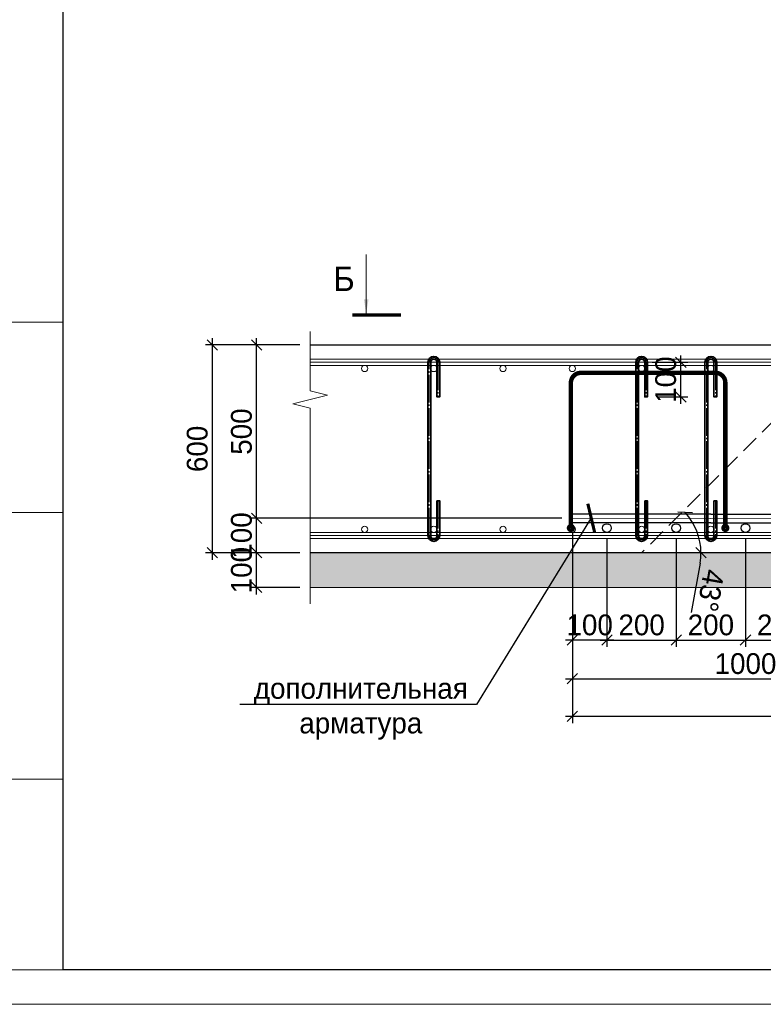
# Model space of a CAD drawing. Header units: millimetres. Extents: x -33345 to 4712671, y -3392 to 121473.
# Tile 56 of 256: x 444661 to 455398, y 44501 to 58716. Entities that reach past the tile are written whole.
import ezdxf
from ezdxf import colors
from ezdxf.entities.mleader import LeaderData, LeaderLine
from ezdxf.math import Vec2, Vec3

# ---------------------------------------------------------------- set-up
doc = ezdxf.new("R2010")
doc.units = ezdxf.units.MM
doc.linetypes.add('DASHED', pattern=[19.05, 12.7, -6.35])
doc.linetypes.add('ГОСТ 2.303 5', pattern=[24, 20, -1.5, 1, -1.5])
doc.layers.add('_линия', color=7, linetype='Continuous')
doc.layers.add('СПДС_РАЗМЕРЫ', color=7, linetype='Continuous')
for name, color, linetype, lineweight in [('Lina', 7, 'Continuous', 20), ('w-hatch', 7, 'Continuous', 0), ('w-line', 7, 'Continuous', 0), ('w-Армирования', 172, 'Continuous', 30), ('w-выноски', 7, 'Continuous', 0), ('СПДС_w-ось', 4, 'Continuous', 0)]:
    doc.layers.add(name, color=color, linetype=linetype, lineweight=lineweight)
doc.styles.add('ISO', font='isocpeui.ttf')
doc.styles.get("Standard").update_dxf_attribs({"font": 'arial.ttf'})
doc.styles.add('Times New Roman', font='times.ttf')
doc.styles.add('X-U-RW-01$0$StyleROMANS', font='GOTHIC.TTF')
doc.dimstyles.new('М100', dxfattribs={"dimscale": 100, "dimtxt": 3, "dimasz": 1.5, "dimexe": 1, "dimexo": 1.5, "dimgap": 0.6, "dimtad": 1, "dimdec": 0, "dimtxsty": 'Standard', "dimblk": 'OBLIQUE', "dimcen": 2.5, "dimdle": 1, "dimadec": 0, "dimazin": 0, "dimtfac": 1, "dimtdec": 0, "dimtmove": 0, "dimatfit": 3, "dimldrblk": 'OBLIQUE', "dimfxl": 1.25, "dimarcsym": 0})

# ---------------------------------------------------------------- blocks, each defined once
blk = doc.blocks.new('awe4tD')
at = {"layer": 'Lina', "ltscale": 10}
for p, q in [((-44312815, 22744228), (-44314815, 22744228)), ((-44312815, 22741478), (-44314135, 22741478)), ((-44312815, 22737628), (-44314135, 22737628))]:
    blk.add_line(p, q, dxfattribs=at)
blk.add_lwpolyline([(-44239015, 22734378), (-44314815, 22734378), (-44314815, 22776378), (-44239015, 22776378)], close=True, dxfattribs=at)
at = {"layer": 'Lina', "lineweight": 30, "ltscale": 10}
blk.add_lwpolyline([(-44239515, 22734878), (-44312815, 22734878), (-44312815, 22775878), (-44239515, 22775878)], close=True, dxfattribs=at)
at = {"layer": 'Lina', "ltscale": 10}
blk.add_lwpolyline([(-44312815, 22734878), (-44314135, 22734878), (-44314135, 22744228)], dxfattribs=at)
at = {"layer": 'Lina', "ltscale": 10, "char_height": 330, "attachment_point": 1, "rotation": 90, "style": 'Times New Roman'}
for s, insert, width in [('Взам. инв. N', (-44314047, 22741499), 2670.44), ('Подпись и дата', (-44314062, 22737939), 3220.15), ('Инв. N подл.', (-44314039, 22734997), 2670.44)]:
    blk.add_mtext(s, dxfattribs=dict(at, insert=insert, width=width))
blk = doc.blocks.new('_Oblique')
at = {"color": 0, "linetype": 'ByBlock', "lineweight": -2}
blk.add_line((-0.5, -0.5), (0.5, 0.5), dxfattribs=at)
blk = doc.blocks.new('*D3131')
at = {"layer": 'Defpoints', "color": 0, "ltscale": 4, "transparency": 16777216}
for p in [(453641, 53770), (454207, 53770), (453726, 53270)]:
    blk.add_point(p, dxfattribs=at)
at = {"layer": 'СПДС_РАЗМЕРЫ', "color": 0, "lineweight": -2, "ltscale": 4, "transparency": 16777216}
for p, q in [((453791, 53770), (454307, 53770)), ((454207, 53170), (454207, 53870)), ((453876, 53270), (454307, 53270))]:
    blk.add_line(p, q, dxfattribs=at)
at = {"layer": 'СПДС_РАЗМЕРЫ', "color": 0, "lineweight": -2, "ltscale": 4, "transparency": 16777216, "xscale": 150, "yscale": 150, "zscale": 150}
for p, rotation in [((454207, 53770), 90), ((454207, 53270), 270)]:
    blk.add_blockref('_Oblique', p, dxfattribs=dict(at, rotation=rotation))
at = {"layer": 'СПДС_РАЗМЕРЫ', "color": 0, "ltscale": 4, "transparency": 16777216, "insert": (453990, 53520), "char_height": 300, "attachment_point": 5, "rotation": 90, "style": 'X-U-RW-01$0$StyleROMANS'}
blk.add_mtext('100', dxfattribs=at)
blk = doc.blocks.new('*D1835')
at = {"layer": 'Defpoints', "color": 0, "ltscale": 4, "transparency": 16777216}
for p in [(448081, 51020), (448855, 51020), (448855, 50520)]:
    blk.add_point(p, dxfattribs=at)
at = {"layer": 'СПДС_РАЗМЕРЫ', "color": 0, "lineweight": -2, "ltscale": 4, "transparency": 16777216}
for p, q in [((448081, 50420), (448081, 51120)), ((448705, 51020), (447981, 51020)), ((448705, 50520), (447981, 50520))]:
    blk.add_line(p, q, dxfattribs=at)
at = {"layer": 'СПДС_РАЗМЕРЫ', "color": 0, "lineweight": -2, "ltscale": 4, "transparency": 16777216, "xscale": 150, "yscale": 150, "zscale": 150}
for p, rotation in [((448081, 51020), 90), ((448081, 50520), 270)]:
    blk.add_blockref('_Oblique', p, dxfattribs=dict(at, rotation=rotation))
at = {"layer": 'СПДС_РАЗМЕРЫ', "color": 0, "ltscale": 4, "transparency": 16777216, "insert": (447864, 50770), "char_height": 300, "attachment_point": 5, "rotation": 90, "style": 'X-U-RW-01$0$StyleROMANS'}
blk.add_mtext('100', dxfattribs=at)
blk = doc.blocks.new('*D1836')
at = {"layer": 'Defpoints', "color": 0, "ltscale": 4, "transparency": 16777216}
for p in [(448081, 51519), (452641, 51519), (448855, 51020)]:
    blk.add_point(p, dxfattribs=at)
at = {"layer": 'СПДС_РАЗМЕРЫ', "color": 0, "lineweight": -2, "ltscale": 4, "transparency": 16777216}
for p, q in [((448081, 50920), (448081, 51619)), ((452491, 51519), (447981, 51519)), ((448705, 51020), (447981, 51020))]:
    blk.add_line(p, q, dxfattribs=at)
at = {"layer": 'СПДС_РАЗМЕРЫ', "color": 0, "lineweight": -2, "ltscale": 4, "transparency": 16777216, "xscale": 150, "yscale": 150, "zscale": 150}
for p, rotation in [((448081, 51519), 90), ((448081, 51020), 270)]:
    blk.add_blockref('_Oblique', p, dxfattribs=dict(at, rotation=rotation))
at = {"layer": 'СПДС_РАЗМЕРЫ', "color": 0, "ltscale": 4, "transparency": 16777216, "insert": (447864, 51270), "char_height": 300, "attachment_point": 5, "rotation": 90, "style": 'X-U-RW-01$0$StyleROMANS'}
blk.add_mtext('100', dxfattribs=at)
blk = doc.blocks.new('*D1837')
at = {"layer": 'Defpoints', "color": 0, "ltscale": 4, "transparency": 16777216}
for p in [(448081, 54020), (448855, 54020), (452641, 51519)]:
    blk.add_point(p, dxfattribs=at)
at = {"layer": 'СПДС_РАЗМЕРЫ', "color": 0, "lineweight": -2, "ltscale": 4, "transparency": 16777216}
for p, q in [((448705, 54020), (447981, 54020)), ((448081, 51419), (448081, 54120)), ((452491, 51519), (447981, 51519))]:
    blk.add_line(p, q, dxfattribs=at)
at = {"layer": 'СПДС_РАЗМЕРЫ', "color": 0, "lineweight": -2, "ltscale": 4, "transparency": 16777216, "xscale": 150, "yscale": 150, "zscale": 150}
for p, rotation in [((448081, 54020), 90), ((448081, 51519), 270)]:
    blk.add_blockref('_Oblique', p, dxfattribs=dict(at, rotation=rotation))
at = {"layer": 'СПДС_РАЗМЕРЫ', "color": 0, "ltscale": 4, "transparency": 16777216, "insert": (447864, 52770), "char_height": 300, "attachment_point": 5, "rotation": 90, "style": 'X-U-RW-01$0$StyleROMANS'}
blk.add_mtext('500', dxfattribs=at)
blk = doc.blocks.new('*D3132')
at = {"layer": 'Defpoints', "color": 0, "ltscale": 4, "transparency": 16777216}
for p in [(447444, 54020), (448855, 54020), (448855, 51020)]:
    blk.add_point(p, dxfattribs=at)
at = {"layer": 'СПДС_РАЗМЕРЫ', "color": 0, "lineweight": -2, "ltscale": 4, "transparency": 16777216}
for p, q in [((448705, 54020), (447344, 54020)), ((447444, 50920), (447444, 54120)), ((448705, 51020), (447344, 51020))]:
    blk.add_line(p, q, dxfattribs=at)
at = {"layer": 'СПДС_РАЗМЕРЫ', "color": 0, "lineweight": -2, "ltscale": 4, "transparency": 16777216, "xscale": 150, "yscale": 150, "zscale": 150}
for p, rotation in [((447444, 54020), 90), ((447444, 51020), 270)]:
    blk.add_blockref('_Oblique', p, dxfattribs=dict(at, rotation=rotation))
at = {"layer": 'СПДС_РАЗМЕРЫ', "color": 0, "ltscale": 4, "transparency": 16777216, "insert": (447226, 52520), "char_height": 300, "attachment_point": 5, "rotation": 90, "style": 'X-U-RW-01$0$StyleROMANS'}
blk.add_mtext('600', dxfattribs=at)
blk = doc.blocks.new('*D1838')
at = {"layer": 'Defpoints', "color": 0, "ltscale": 4, "transparency": 16777216}
for p in [(453141, 51378), (454141, 51378), (454141, 49760)]:
    blk.add_point(p, dxfattribs=at)
at = {"layer": 'СПДС_РАЗМЕРЫ', "color": 0, "lineweight": -2, "ltscale": 4, "transparency": 16777216}
for p, q in [((453141, 51228), (453141, 49660)), ((454141, 51228), (454141, 49660)), ((453041, 49760), (454241, 49760))]:
    blk.add_line(p, q, dxfattribs=at)
at = {"layer": 'СПДС_РАЗМЕРЫ', "color": 0, "lineweight": -2, "ltscale": 4, "transparency": 16777216, "xscale": 150, "yscale": 150, "zscale": 150, "rotation": 180}
blk.add_blockref('_Oblique', (453141, 49760), dxfattribs=at)
at = {"layer": 'СПДС_РАЗМЕРЫ', "color": 0, "lineweight": -2, "ltscale": 4, "transparency": 16777216, "xscale": 150, "yscale": 150, "zscale": 150}
blk.add_blockref('_Oblique', (454141, 49760), dxfattribs=at)
at = {"layer": 'СПДС_РАЗМЕРЫ', "color": 0, "ltscale": 4, "transparency": 16777216, "insert": (453641, 49977), "char_height": 300, "attachment_point": 5, "style": 'X-U-RW-01$0$StyleROMANS'}
blk.add_mtext('200', dxfattribs=at)
blk = doc.blocks.new('*D1839')
at = {"layer": 'Defpoints', "color": 0, "ltscale": 4, "transparency": 16777216}
for p in [(454141, 51378), (455141, 51378), (455141, 49760)]:
    blk.add_point(p, dxfattribs=at)
at = {"layer": 'СПДС_РАЗМЕРЫ', "color": 0, "lineweight": -2, "ltscale": 4, "transparency": 16777216}
for p, q in [((454141, 51228), (454141, 49660)), ((455141, 51228), (455141, 49660)), ((454041, 49760), (455241, 49760))]:
    blk.add_line(p, q, dxfattribs=at)
at = {"layer": 'СПДС_РАЗМЕРЫ', "color": 0, "lineweight": -2, "ltscale": 4, "transparency": 16777216, "xscale": 150, "yscale": 150, "zscale": 150, "rotation": 180}
blk.add_blockref('_Oblique', (454141, 49760), dxfattribs=at)
at = {"layer": 'СПДС_РАЗМЕРЫ', "color": 0, "lineweight": -2, "ltscale": 4, "transparency": 16777216, "xscale": 150, "yscale": 150, "zscale": 150}
blk.add_blockref('_Oblique', (455141, 49760), dxfattribs=at)
at = {"layer": 'СПДС_РАЗМЕРЫ', "color": 0, "ltscale": 4, "transparency": 16777216, "insert": (454641, 49977), "char_height": 300, "attachment_point": 5, "style": 'X-U-RW-01$0$StyleROMANS'}
blk.add_mtext('200', dxfattribs=at)
blk = doc.blocks.new('*D1840')
at = {"layer": 'Defpoints', "color": 0, "ltscale": 4, "transparency": 16777216}
for p in [(455141, 51378), (456141, 51378), (456141, 49760)]:
    blk.add_point(p, dxfattribs=at)
at = {"layer": 'СПДС_РАЗМЕРЫ', "color": 0, "lineweight": -2, "ltscale": 4, "transparency": 16777216}
for p, q in [((455141, 51228), (455141, 49660)), ((456141, 51228), (456141, 49660)), ((455041, 49760), (456241, 49760))]:
    blk.add_line(p, q, dxfattribs=at)
at = {"layer": 'СПДС_РАЗМЕРЫ', "color": 0, "lineweight": -2, "ltscale": 4, "transparency": 16777216, "xscale": 150, "yscale": 150, "zscale": 150, "rotation": 180}
blk.add_blockref('_Oblique', (455141, 49760), dxfattribs=at)
at = {"layer": 'СПДС_РАЗМЕРЫ', "color": 0, "lineweight": -2, "ltscale": 4, "transparency": 16777216, "xscale": 150, "yscale": 150, "zscale": 150}
blk.add_blockref('_Oblique', (456141, 49760), dxfattribs=at)
at = {"layer": 'СПДС_РАЗМЕРЫ', "color": 0, "ltscale": 4, "transparency": 16777216, "insert": (455641, 49977), "char_height": 300, "attachment_point": 5, "style": 'X-U-RW-01$0$StyleROMANS'}
blk.add_mtext('200', dxfattribs=at)
blk = doc.blocks.new('*D1847')
at = {"layer": 'Defpoints', "color": 0, "ltscale": 4, "transparency": 16777216}
for p in [(452641, 51456), (457641, 51431), (457641, 49201)]:
    blk.add_point(p, dxfattribs=at)
at = {"layer": 'СПДС_РАЗМЕРЫ', "color": 0, "lineweight": -2, "ltscale": 4, "transparency": 16777216}
for p, q in [((452641, 51306), (452641, 49101)), ((457641, 51281), (457641, 49101)), ((452541, 49201), (457741, 49201))]:
    blk.add_line(p, q, dxfattribs=at)
at = {"layer": 'СПДС_РАЗМЕРЫ', "color": 0, "lineweight": -2, "ltscale": 4, "transparency": 16777216, "xscale": 150, "yscale": 150, "zscale": 150, "rotation": 180}
blk.add_blockref('_Oblique', (452641, 49201), dxfattribs=at)
at = {"layer": 'СПДС_РАЗМЕРЫ', "color": 0, "lineweight": -2, "ltscale": 4, "transparency": 16777216, "xscale": 150, "yscale": 150, "zscale": 150}
blk.add_blockref('_Oblique', (457641, 49201), dxfattribs=at)
at = {"layer": 'СПДС_РАЗМЕРЫ', "color": 0, "ltscale": 4, "transparency": 16777216, "insert": (455141, 49418), "char_height": 300, "attachment_point": 5, "style": 'X-U-RW-01$0$StyleROMANS'}
blk.add_mtext('1000', dxfattribs=at)
blk = doc.blocks.new('*D1848')
at = {"layer": 'Defpoints', "color": 0, "ltscale": 4, "transparency": 16777216}
for p in [(452641, 51456), (462641, 51434), (462641, 48659)]:
    blk.add_point(p, dxfattribs=at)
at = {"layer": 'СПДС_РАЗМЕРЫ', "color": 0, "lineweight": -2, "ltscale": 4, "transparency": 16777216}
for p, q in [((452641, 51306), (452641, 48559)), ((462641, 51284), (462641, 48559)), ((452541, 48659), (462741, 48659))]:
    blk.add_line(p, q, dxfattribs=at)
at = {"layer": 'СПДС_РАЗМЕРЫ', "color": 0, "lineweight": -2, "ltscale": 4, "transparency": 16777216, "xscale": 150, "yscale": 150, "zscale": 150, "rotation": 180}
blk.add_blockref('_Oblique', (452641, 48659), dxfattribs=at)
at = {"layer": 'СПДС_РАЗМЕРЫ', "color": 0, "lineweight": -2, "ltscale": 4, "transparency": 16777216, "xscale": 150, "yscale": 150, "zscale": 150}
blk.add_blockref('_Oblique', (462641, 48659), dxfattribs=at)
at = {"layer": 'СПДС_РАЗМЕРЫ', "color": 0, "ltscale": 4, "transparency": 16777216, "insert": (457641, 48877), "char_height": 300, "attachment_point": 5, "style": 'X-U-RW-01$0$StyleROMANS'}
blk.add_mtext('2000', dxfattribs=at)
blk = doc.blocks.new('_ArchTick')
at = {"color": 0, "linetype": 'ByBlock', "const_width": 0.15}
blk.add_lwpolyline([(-0.5, -0.5), (0.5, 0.5)], dxfattribs=at)
blk = doc.blocks.new('*D1854')
at = {"layer": 'Defpoints', "color": 0, "ltscale": 4, "transparency": 16777216}
for p in [(456891, 54020), (454394, 51429), (449105, 51020), (453641, 51020), (466770, 51020)]:
    blk.add_point(p, dxfattribs=at)
at = {"layer": 'СПДС_РАЗМЕРЫ', "color": 0, "lineweight": -2, "ltscale": 4, "transparency": 16777216}
blk.add_line((454485, 50871), (454358, 50156), dxfattribs=at)
for start, end in [(0, 42.7094), (349.9628, 0)]:
    blk.add_arc((453641, 51020), 857, start, end, dxfattribs=at)
at = {"layer": 'СПДС_РАЗМЕРЫ', "color": 0, "lineweight": -2, "ltscale": 4, "transparency": 16777216, "xscale": 150, "yscale": 150, "zscale": 150}
for p, rotation in [((454270, 51602), 132.7093899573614), ((454498, 51020), 270.0000000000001)]:
    blk.add_blockref('_Oblique', p, dxfattribs=dict(at, rotation=rotation))
at = {"layer": 'СПДС_РАЗМЕРЫ', "color": 0, "ltscale": 4, "transparency": 16777216, "insert": (454636, 50475), "char_height": 300, "attachment_point": 5, "rotation": 259.9628, "style": 'X-U-RW-01$0$StyleROMANS'}
blk.add_mtext('43°', dxfattribs=at)
blk = doc.blocks.new('*D1856')
at = {"layer": 'Defpoints', "color": 0, "ltscale": 4, "transparency": 16777216}
for p in [(453141, 51378), (452641, 50318), (452641, 49760)]:
    blk.add_point(p, dxfattribs=at)
at = {"layer": 'СПДС_РАЗМЕРЫ', "color": 0, "lineweight": -2, "ltscale": 4, "transparency": 16777216}
for p, q in [((453141, 51228), (453141, 49660)), ((452641, 50168), (452641, 49660)), ((453241, 49760), (452541, 49760))]:
    blk.add_line(p, q, dxfattribs=at)
at = {"layer": 'СПДС_РАЗМЕРЫ', "color": 0, "lineweight": -2, "ltscale": 4, "transparency": 16777216, "xscale": 150, "yscale": 150, "zscale": 150, "rotation": 180}
blk.add_blockref('_Oblique', (452641, 49760), dxfattribs=at)
at = {"layer": 'СПДС_РАЗМЕРЫ', "color": 0, "lineweight": -2, "ltscale": 4, "transparency": 16777216, "xscale": 150, "yscale": 150, "zscale": 150}
blk.add_blockref('_Oblique', (453141, 49760), dxfattribs=at)
at = {"layer": 'СПДС_РАЗМЕРЫ', "color": 0, "ltscale": 4, "transparency": 16777216, "insert": (452891, 49977), "char_height": 300, "attachment_point": 5, "style": 'X-U-RW-01$0$StyleROMANS'}
blk.add_mtext('100', dxfattribs=at)

msp = doc.modelspace()

# ---------------------------------------------------------------- hatches: boundary and pattern name
at = {"layer": 'w-hatch', "ltscale": 100}
h = msp.add_hatch(dxfattribs=at)
h.set_pattern_fill('AR-CONC', color=0, scale=2)
h.set_pattern_definition([(50, (452287.62, 50520.15), (364.3693, -31.878), [38.1, -419.1]), (355, (452287.6, 50520.15), (-70.487, 382.114), [30.48, -335.281]), (100.4514, (452318, 50517.5), (293.8825, 350.2355), [32.38, -356.1805]), (46.1842, (452287.6, 50621.75), (542.158, -84.085), [57.15, -628.65]), (96.6356, (452332.8, 50614.74), (474.808, 494.852), [48.57, -534.271]), (351.184, (452287.6, 50621.75), (474.808, 494.852), [45.72, -502.92]), (21, (452338.42, 50596.35), (303.229, -204.5304), [38.1, -419.1]), (326, (452338.4, 50596.35), (123.604, 368.376), [30.48, -335.28]), (71.4514, (452363.7, 50579.3), (426.833, 163.8455), [32.38, -356.18]), (37.5, (452287.62, 50520.15), (6.1772, 169.1101), [0, -331.216, 0, -340.36, 0, -336.55]), (7.5, (452287.62, 50520.15), (133.6393, 200.3611), [0, -194.056, 0, -323.596, 0, -128.27]), (327.5, (452174.33, 50520.15), (271.1812, -11.4575), [0, -127, 0, -396.24, 0, -525.78]), (317.5, (452123.53, 50520.15), (296.2584, 50.853), [0, -165.1, 0, -263.144, 0, -373.38])])
h.paths.add_polyline_path([(466520.027, 50520.148), (466520.027, 51020.148), (448855.343, 51020.148), (448855.343, 50520.148)])

# ---------------------------------------------------------------- linework, layer by layer
at = {"color": 177, "true_color": 0x293189, "const_width": 63.283}
for points in [[(452619.888, 51377.882), (452619.888, 53474.473, -0.40493117), (452758.391, 53617.452), (454708.4, 53617.452, -0.406748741), (454849.645, 53479.77), (454849.645, 51377.882)], [(452619.888, 51405.499, -1), (452619.888, 51350.265, -1), (452619.888, 51405.499, -1)], [(454849.645, 51405.499, -1), (454849.645, 51350.265, -1), (454849.645, 51405.499, -1)]]:
    msp.add_lwpolyline(points, format="xyb", dxfattribs=at)
at = {"layer": 'w-line', "color": 0, "lineweight": 30, "ltscale": 100}
for points in [[(448855.343, 54020.148), (456640.502, 54020.148), (456640.502, 55381.787)], [(466520.027, 51020.148), (448855.343, 51020.148)]]:
    msp.add_lwpolyline(points, dxfattribs=at)
at = {"layer": 'w-line', "color": 0, "linetype": 'DASHED', "lineweight": 13, "ltscale": 20}
msp.add_lwpolyline([(456640.502, 54020.148), (453640.502, 51020.148)], dxfattribs=at)
at = {"layer": 'w-line', "color": 0, "lineweight": 0, "ltscale": 100}
for points in [[(448855.343, 53815.148), (466520.027, 53815.148)], [(466520.027, 53725.148), (448855.343, 53725.148)]]:
    msp.add_lwpolyline(points, dxfattribs=at)
at = {"layer": 'w-line', "color": 0, "ltscale": 100}
for points in [[(466520.027, 53770.148), (448855.343, 53770.148)], [(462640.508, 51496.599), (452640.51, 51518.996)], [(466520.027, 51270.148), (448855.343, 51270.148)], [(466520.027, 51020.148), (448855.343, 51020.148)], [(448855.343, 50520.148), (466520.027, 50520.148)]]:
    msp.add_lwpolyline(points, dxfattribs=at)
at = {"layer": 'w-line', "color": 0, "lineweight": 15, "ltscale": 100}
for points in [[(466520.027, 51315.148), (448855.343, 51315.148)], [(448855.343, 51225.148), (466520.027, 51225.148)]]:
    msp.add_lwpolyline(points, dxfattribs=at)
at = {"layer": 'w-line', "color": 0, "ltscale": 100}
for centre in [(449640.51, 53680.148), (450640.51, 53680.148), (451640.51, 53680.148), (452640.51, 53680.148), (453640.51, 53680.148), (454640.51, 53680.148), (449640.51, 51359.996), (450640.51, 51359.996), (451640.51, 51359.996)]:
    msp.add_circle(centre, 45, dxfattribs=at)
at = {"layer": 'w-line', "color": 0, "lineweight": 15, "ltscale": 100}
for centre in [(452640.51, 51360.148), (452640.51, 51360.148), (453640.51, 51360.148), (454640.51, 51360.148)]:
    msp.add_circle(centre, 45, dxfattribs=at)
at = {"layer": 'w-Армирования', "color": 0, "lineweight": 35, "ltscale": 20}
for points in [[(450685.51, 51770.148), (450685.51, 51270.148, -1), (450595.51, 51270.148), (450595.51, 53770.148, -1), (450685.51, 53770.148), (450685.51, 53270.329), (450725.51, 53270.329), (450725.51, 53770.148, 1), (450555.51, 53770.148), (450555.51, 51270.148, 1), (450725.51, 51270.148), (450725.51, 51770.148)], [(453685.51, 51770.148), (453685.51, 51270.148, -1), (453595.51, 51270.148), (453595.51, 53770.148, -1), (453685.51, 53770.148), (453685.51, 53270.329), (453725.51, 53270.329), (453725.51, 53770.148, 1), (453555.51, 53770.148), (453555.51, 51270.148, 1), (453725.51, 51270.148), (453725.51, 51770.148)], [(454685.51, 51770.148), (454685.51, 51270.148, -1), (454595.51, 51270.148), (454595.51, 53770.148, -1), (454685.51, 53770.148), (454685.51, 53270.329), (454725.51, 53270.329), (454725.51, 53770.148, 1), (454555.51, 53770.148), (454555.51, 51270.148, 1), (454725.51, 51270.148), (454725.51, 51770.148)]]:
    msp.add_lwpolyline(points, format="xyb", close=True, dxfattribs=at)
msp.add_lwpolyline([(452640.51, 51456.496), (462640.508, 51434.099), (462640.508, 51559.099), (452640.51, 51581.496)], close=True, dxfattribs=at)
at = {"layer": 'w-Армирования', "color": 0, "ltscale": 20}
for centre in [(453140.51, 51377.648), (453140.51, 51377.648), (454140.51, 51377.648), (455140.51, 51377.648)]:
    msp.add_circle(centre, 62.5, dxfattribs=at)
at = {"layer": 'w-выноски', "color": 0, "linetype": 'Continuous', "lineweight": 0, "ltscale": 4}
msp.add_line((449664.835, 54477.597), (449664.835, 55327.597), dxfattribs=at)
at = {"layer": 'w-выноски', "color": 0, "linetype": 'Continuous', "lineweight": 0, "ltscale": 4, "const_width": 50}
msp.add_lwpolyline([(449464.835, 54452.597), (450164.835, 54452.597)], dxfattribs=at)
at = {"layer": 'w-выноски', "color": 0, "linetype": 'Continuous', "ltscale": 100}
msp.add_lwpolyline([(448855.343, 54212.493), (448855.343, 53356.697), (449105.343, 53294.197), (448605.343, 53169.197), (448855.343, 53106.697), (448855.343, 50283.636)], dxfattribs=at)
at = {"layer": 'w-выноски', "color": 0, "linetype": 'Continuous', "lineweight": 0, "ltscale": 4}
msp.add_solid([(449664.835, 54477.597), (449631.316, 54677.897), (449698.354, 54677.897)], dxfattribs=at)
at = {"layer": 'СПДС_w-ось', "color": 0, "linetype": 'ГОСТ 2.303 5', "lineweight": 5, "ltscale": 20}
for points in [[(450705.51, 51770.148), (450705.51, 51270.148, -1), (450575.51, 51270.148), (450575.51, 53770.148, -1), (450705.51, 53770.148), (450705.51, 53270.329)], [(453705.51, 51770.148), (453705.51, 51270.148, -1), (453575.51, 51270.148), (453575.51, 53770.148, -1), (453705.51, 53770.148), (453705.51, 53270.329)], [(454705.51, 51770.148), (454705.51, 51270.148, -1), (454575.51, 51270.148), (454575.51, 53770.148, -1), (454705.51, 53770.148), (454705.51, 53270.329)]]:
    msp.add_lwpolyline(points, format="xyb", dxfattribs=at)

# ---------------------------------------------------------------- block references
msp.add_blockref('awe4tD', (44758103.28, -22689876.566))

# ---------------------------------------------------------------- texts
at = {"insert": (328516.802, 47688.501), "char_height": 300, "width": 15750.75644, "attachment_point": 1, "style": 'ISO'}
msp.add_mtext('\\pi2734.5;{\\H1.33333x;Примечание:\\H1.25003x; \\P\\pi0;}1. Данный лист читать совместно с листом {\\C1;КР-3.\\P}2. Бетонирование допускается после установки всех выпускаемых стержней в вертикальные конструкции.', dxfattribs=at)
at = {"layer": '_линия', "color": 18, "lineweight": 0, "true_color": 0x260000, "insert": (449191.665, 55149.191), "char_height": 350, "width": 277.87884, "attachment_point": 1, "style": 'X-U-RW-01$0$StyleROMANS'}
msp.add_mtext('Б', dxfattribs=at)

# ---------------------------------------------------------------- dimensions: what is measured, and where the dimension line sits
at = {"layer": 'СПДС_РАЗМЕРЫ', "color": 0, "ltscale": 4}
for base, p1, picture, middle in [((447443.921, 54020.148), (448855.343, 51020.148), '*D3132', (447226.375, 52520.148)), ((448081.352, 54020.148), (452640.51, 51518.996), '*D1837', (447863.806, 52769.572))]:
    dim = msp.add_linear_dim(base=base, p1=p1, p2=(448855.343, 54020.148), angle=90, dimstyle='М100', override={"dimlfac": 0.2, "dimtxsty": 'X-U-RW-01$0$StyleROMANS'}, dxfattribs=at)
    dim.commit()
    dim.dimension.update_dxf_attribs({"geometry": picture, "text_midpoint": middle})
dim = msp.add_angular_dim_2l(base=(454394.143, 51428.881), line1=((466770.027, 51020.148), (449105.343, 51020.148)), line2=((456890.502, 54020.148), (453640.502, 51020.148)), dimstyle='М100', override={"dimlfac": 0.2, "dimtxsty": 'X-U-RW-01$0$StyleROMANS'}, dxfattribs=at)
dim.commit()
dim.dimension.update_dxf_attribs({"geometry": '*D1854', "text_midpoint": (454635.645, 50475.205)})
for base, p1, p2, picture, middle in [((454207.404, 53770.148), (453725.51, 53270.329), (453640.51, 53770.148), '*D3131', (454207.404, 53520.239)), ((448081.352, 51518.996), (448855.343, 51020.148), (452640.51, 51518.996), '*D1836', (448081.352, 51269.572)), ((448081.352, 51020.148), (448855.343, 50520.148), (448855.343, 51020.148), '*D1835', (448081.352, 50770.148))]:
    dim = msp.add_linear_dim(base=base, p1=p1, p2=p2, angle=90, dimstyle='М100', override={"dimlfac": 0.2, "dimtxsty": 'X-U-RW-01$0$StyleROMANS'}, dxfattribs=at)
    dim.commit()
    dim.dimension.update_dxf_attribs({"geometry": picture, "text_midpoint": middle, "dimtype": 160})
for base, p1, p2, picture, middle in [((457640.51, 49200.504), (452640.51, 51456.496), (457640.51, 51431.142), '*D1847', (455140.51, 49418.05)), ((462640.508, 48659.022), (452640.51, 51456.496), (462640.508, 51434.099), '*D1848', (457640.509, 48876.568)), ((454140.51, 49759.51), (453140.51, 51377.648), (454140.51, 51377.648), '*D1838', (453640.51, 49977.056)), ((455140.51, 49759.51), (454140.51, 51377.648), (455140.51, 51377.648), '*D1839', (454640.51, 49977.056)), ((456140.51, 49759.51), (455140.51, 51377.648), (456140.51, 51377.648), '*D1840', (455640.51, 49977.056))]:
    dim = msp.add_linear_dim(base=base, p1=p1, p2=p2, dimstyle='М100', override={"dimlfac": 0.2, "dimtxsty": 'X-U-RW-01$0$StyleROMANS'}, dxfattribs=at)
    dim.commit()
    dim.dimension.update_dxf_attribs({"geometry": picture, "text_midpoint": middle})
dim = msp.add_linear_dim(base=(452640.51, 49759.51), p1=(453140.51, 51377.648), p2=(452640.51, 50318.355), dimstyle='М100', override={"dimlfac": 0.2, "dimtxsty": 'X-U-RW-01$0$StyleROMANS'}, dxfattribs=at)
dim.commit()
dim.dimension.update_dxf_attribs({"geometry": '*D1856', "text_midpoint": (452890.51, 49759.51), "dimtype": 160})

# ---------------------------------------------------------------- leaders
ml = msp.add_multileader_mtext('Standard')
ml.set_content('дополнительная\\Pарматура ', color=256, style='X-U-RW-01$0$StyleROMANS')
ml.set_leader_properties()
ml.set_arrow_properties(name='ARCHTICK')
ml.build(insert=Vec2(0, 0))
ml.multileader.update_dxf_attribs({"text_left_attachment_type": 6, "text_right_attachment_type": 6, "dogleg_length": 0.36, "arrow_head_size": 300, "scale": 2})
ctx = ml.context
ctx.base_point, ctx.scale, ctx.char_height, ctx.arrow_head_size, ctx.landing_gap_size, ctx.plane_origin = Vec3(447917.213, 48831.224), 2, 300, 300, 4, Vec3(449905.205, 53065.148)
ctx.left_attachment, ctx.right_attachment, ctx.text_align_type = 6, 6, 1
notes = []
notes.append((ctx, [(0, (1, 1, 0), (451256.117, 48831.224), (-1, 0), 0.72, [(0, [(452913.201, 51522.648)], 0, [])])]))
ctx.mtext.insert, ctx.mtext.alignment, ctx.mtext.flow_direction = Vec3(449586.305, 49212.393), 2, 5
for ctx, leaders in notes:
    for number, flags, end, landing, length, lines in leaders:
        leader = LeaderData()
        leader.index, (leader.has_last_leader_line, leader.has_dogleg_vector, leader.attachment_direction) = number, flags
        leader.last_leader_point, leader.dogleg_vector, leader.dogleg_length = Vec3(end), Vec3(landing), length
        for number, points, colour, breaks in lines:
            line = LeaderLine()
            line.index, line.vertices, line.color, line.breaks = number, Vec3.list(points), colors.encode_raw_color(colour), breaks
            leader.lines.append(line)
        ctx.leaders.append(leader)

doc.saveas('drawing.dxf')
